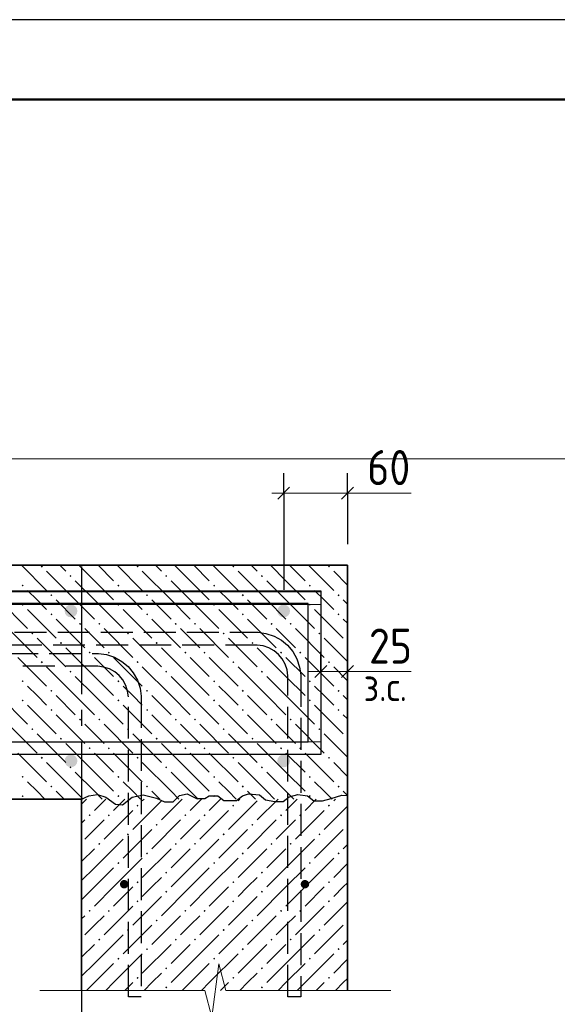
# Model space of a CAD drawing. Header units: millimetres. Extents: x 0 to 42000, y 0 to 29700.
# Tile 14 of 33: x 16472 to 19842, y 23525 to 29700. Entities that reach past the tile are written whole.
import ezdxf

# ---------------------------------------------------------------- set-up
doc = ezdxf.new("R2010")
doc.units = ezdxf.units.MM
doc.linetypes.add('______2', pattern=[270, 200, -70])
doc.linetypes.add('______5', pattern=[1100, 800, -100, 100, -100])
for name, color, linetype, lineweight in [('Standard', 7, 'Continuous', 25), ('ЖБ Перекрытие верхний уровень', 7, 'Continuous', 18), ('Обрамление П-обр. равн.неравн.', 7, 'Continuous', 25), ('Размерная линия_ общее', 7, 'Continuous', 13), ('Стена фоновая арматура Х1', 52, 'Continuous', 25), ('Фоновоя арматура Х1', 7, 'Continuous', 25)]:
    doc.layers.add(name, color=color, linetype=linetype, lineweight=lineweight)
doc.layers.add('ЖБ Стена верхний уровень', color=7, linetype='______2', lineweight=13, true_color=0x656565)
doc.layers.add('Оси', color=7, linetype='______5', lineweight=13, true_color=0x656565)
doc.styles.add('ISOCPEUR', font='txt')

msp = doc.modelspace()

# ---------------------------------------------------------------- hatches: boundary and pattern name
at = {"linetype": 'Continuous', "lineweight": -3, "transparency": 33554687}
for points in [[(17153.5, 24278.2), (17151.5, 24288.4), (17145.7, 24297.1), (17137.1, 24302.9), (17126.8, 24304.9), (17116.6, 24302.9), (17108, 24297.1), (17102.2, 24288.4), (17100.2, 24278.2), (17102.2, 24268), (17108, 24259.4), (17116.6, 24253.6), (17126.8, 24251.5), (17137.1, 24253.6), (17145.7, 24259.4), (17151.5, 24268)], [(18286.8, 24278.2), (18284.8, 24288.4), (18279, 24297.1), (18270.4, 24302.9), (18260.2, 24304.9), (18250, 24302.9), (18241.3, 24297.1), (18235.5, 24288.4), (18233.5, 24278.2), (18235.5, 24268), (18241.3, 24259.4), (18250, 24253.6), (18260.2, 24251.5), (18270.4, 24253.6), (18279, 24259.4), (18284.8, 24268)]]:
    msp.add_hatch(color=7, dxfattribs=at).paths.add_polyline_path(points)
at = {"layer": 'ЖБ Перекрытие верхний уровень', "linetype": 'Continuous', "lineweight": 18, "transparency": 33554687}
for points in [[(16604.2, 26270.8), (16610.7, 26277.3), (16617.2, 26270.8), (16610.7, 26264.3)], [(17204.2, 26270.8), (17210.7, 26277.3), (17217.2, 26270.8), (17210.7, 26264.3)], [(17804.2, 26270.8), (17810.7, 26277.3), (17817.2, 26270.8), (17810.7, 26264.3)], [(18404.2, 26270.8), (18410.7, 26277.3), (18417.2, 26270.8), (18410.7, 26264.3)], [(16784.2, 26210.8), (16790.6, 26217.3), (16797.1, 26210.8), (16790.6, 26204.3)], [(17384.2, 26210.8), (17390.6, 26217.3), (17397.1, 26210.8), (17390.6, 26204.3)], [(17984.2, 26210.8), (17990.6, 26217.3), (17997.1, 26210.8), (17990.6, 26204.3)], [(16484.2, 26150.8), (16490.6, 26157.3), (16497.1, 26150.8), (16490.6, 26144.3)], [(17084.2, 26150.8), (17090.6, 26157.3), (17097.1, 26150.8), (17090.6, 26144.3)], [(17684.2, 26150.8), (17690.6, 26157.3), (17697.1, 26150.8), (17690.6, 26144.3)], [(18284.2, 26150.8), (18290.6, 26157.3), (18297.1, 26150.8), (18290.6, 26144.3)], [(16664.2, 26090.8), (16670.7, 26097.3), (16677.1, 26090.8), (16670.7, 26084.3)], [(17264.2, 26090.8), (17270.7, 26097.3), (17277.1, 26090.8), (17270.7, 26084.3)], [(17864.2, 26090.8), (17870.7, 26097.3), (17877.1, 26090.8), (17870.7, 26084.3)], [(18464.2, 26090.8), (18470.7, 26097.3), (18477.1, 26090.8), (18470.7, 26084.3)], [(16484.2, 26030.8), (16490.6, 26037.3), (16497.1, 26030.8), (16490.6, 26024.3)], [(17084.2, 26030.8), (17090.6, 26037.3), (17097.1, 26030.8), (17090.6, 26024.3)], [(17684.2, 26030.8), (17690.6, 26037.3), (17697.1, 26030.8), (17690.6, 26024.3)], [(18284.2, 26030.8), (18290.6, 26037.3), (18297.1, 26030.8), (18290.6, 26024.3)], [(16664.2, 25970.8), (16670.7, 25977.3), (16677.1, 25970.8), (16670.7, 25964.3)], [(17264.2, 25970.8), (17270.7, 25977.3), (17277.1, 25970.8), (17270.7, 25964.3)], [(17864.2, 25970.8), (17870.7, 25977.3), (17877.1, 25970.8), (17870.7, 25964.3)], [(18464.2, 25970.8), (18470.7, 25977.3), (18477.1, 25970.8), (18470.7, 25964.3)], [(16844.2, 25910.8), (16850.7, 25917.3), (16857.2, 25910.8), (16850.7, 25904.3)], [(16964.2, 25910.8), (16970.7, 25917.3), (16977.1, 25910.8), (16970.7, 25904.3)], [(17444.2, 25910.8), (17450.7, 25917.3), (17457.2, 25910.8), (17450.7, 25904.3)], [(17564.2, 25910.8), (17570.7, 25917.3), (17577.1, 25910.8), (17570.7, 25904.3)], [(18044.2, 25910.8), (18050.7, 25917.3), (18057.2, 25910.8), (18050.7, 25904.3)], [(18164.2, 25910.8), (18170.7, 25917.3), (18177.1, 25910.8), (18170.7, 25904.3)], [(16544.2, 25850.8), (16550.7, 25857.3), (16557.2, 25850.8), (16550.7, 25844.3)], [(17144.2, 25850.8), (17150.7, 25857.3), (17157.2, 25850.8), (17150.7, 25844.3)], [(17744.2, 25850.8), (17750.7, 25857.3), (17757.2, 25850.8), (17750.7, 25844.3)], [(18344.2, 25850.8), (18350.7, 25857.3), (18357.2, 25850.8), (18350.7, 25844.3)], [(16724.2, 25790.8), (16730.7, 25797.3), (16737.2, 25790.8), (16730.7, 25784.3)], [(17324.2, 25790.8), (17330.7, 25797.3), (17337.2, 25790.8), (17330.7, 25784.3)], [(17924.2, 25790.8), (17930.7, 25797.3), (17937.2, 25790.8), (17930.7, 25784.3)], [(18524.2, 25790.8), (18526.8, 25793.5), (18526.8, 25788.1)], [(16904.2, 25730.8), (16910.7, 25737.3), (16917.2, 25730.8), (16910.7, 25724.3)], [(17024.2, 25730.8), (17030.7, 25737.3), (17037.2, 25730.8), (17030.7, 25724.3)], [(17504.2, 25730.8), (17510.7, 25737.3), (17517.2, 25730.8), (17510.7, 25724.3)], [(17624.2, 25730.8), (17630.7, 25737.3), (17637.2, 25730.8), (17630.7, 25724.3)], [(18104.2, 25730.8), (18110.7, 25737.3), (18117.2, 25730.8), (18110.7, 25724.3)], [(18224.2, 25730.8), (18230.7, 25737.3), (18237.2, 25730.8), (18230.7, 25724.3)], [(16604.2, 25670.8), (16610.7, 25677.3), (16617.2, 25670.8), (16610.7, 25664.3)], [(17204.2, 25670.8), (17210.7, 25677.3), (17217.2, 25670.8), (17210.7, 25664.3)], [(17804.2, 25670.8), (17810.7, 25677.3), (17817.2, 25670.8), (17810.7, 25664.3)], [(18404.2, 25670.8), (18410.7, 25677.3), (18417.2, 25670.8), (18410.7, 25664.3)], [(16784.2, 25610.8), (16790.6, 25617.3), (16797.1, 25610.8), (16790.6, 25604.3)], [(17384.2, 25610.8), (17390.6, 25617.3), (17397.1, 25610.8), (17390.6, 25604.3)], [(17984.2, 25610.8), (17990.6, 25617.3), (17997.1, 25610.8), (17990.6, 25604.3)], [(16484.2, 25550.8), (16490.6, 25557.3), (16497.1, 25550.8), (16490.6, 25544.3)], [(17084.2, 25550.8), (17090.6, 25557.3), (17097.1, 25550.8), (17090.6, 25544.3)], [(17684.2, 25550.8), (17690.6, 25557.3), (17697.1, 25550.8), (17690.6, 25544.3)], [(18284.2, 25550.8), (18290.6, 25557.3), (18297.1, 25550.8), (18290.6, 25544.3)], [(16664.2, 25490.8), (16670.7, 25497.3), (16677.1, 25490.8), (16670.7, 25484.3)], [(17264.2, 25490.8), (17270.7, 25497.3), (17277.1, 25490.8), (17270.7, 25484.3)], [(17864.2, 25490.8), (17870.7, 25497.3), (17877.1, 25490.8), (17870.7, 25484.3)], [(18464.2, 25490.8), (18470.7, 25497.3), (18477.1, 25490.8), (18470.7, 25484.3)], [(16484.2, 25430.8), (16490.6, 25437.3), (16497.1, 25430.8), (16490.6, 25424.3)], [(17084.2, 25430.8), (17090.6, 25437.3), (17097.1, 25430.8), (17090.6, 25424.3)], [(17684.2, 25430.8), (17690.6, 25437.3), (17697.1, 25430.8), (17690.6, 25424.3)], [(18284.2, 25430.8), (18290.6, 25437.3), (18297.1, 25430.8), (18290.6, 25424.3)], [(16664.2, 25370.8), (16670.7, 25377.3), (16677.1, 25370.8), (16670.7, 25364.3)], [(17264.2, 25370.8), (17270.7, 25377.3), (17277.1, 25370.8), (17270.7, 25364.3)], [(17864.2, 25370.8), (17870.7, 25377.3), (17877.1, 25370.8), (17870.7, 25364.3)], [(18464.2, 25370.8), (18470.7, 25377.3), (18477.1, 25370.8), (18470.7, 25364.3)], [(16544.2, 25250.8), (16550.7, 25257.3), (16557.2, 25250.8), (16550.7, 25244.3)], [(16844.2, 25310.8), (16850.7, 25317.3), (16857.2, 25310.8), (16850.7, 25304.3)], [(16964.2, 25310.8), (16970.7, 25317.3), (16977.1, 25310.8), (16970.7, 25304.3)], [(17144.2, 25250.8), (17150.7, 25257.3), (17157.2, 25250.8), (17150.7, 25244.3)], [(17444.2, 25310.8), (17450.7, 25317.3), (17457.2, 25310.8), (17450.7, 25304.3)], [(17564.2, 25310.8), (17570.7, 25317.3), (17577.1, 25310.8), (17570.7, 25304.3)], [(17744.2, 25250.8), (17750.7, 25257.3), (17757.2, 25250.8), (17750.7, 25244.3)], [(18044.2, 25310.8), (18050.7, 25317.3), (18057.2, 25310.8), (18050.7, 25304.3)], [(18164.2, 25310.8), (18170.7, 25317.3), (18177.1, 25310.8), (18170.7, 25304.3)], [(18344.2, 25250.8), (18350.7, 25257.3), (18357.2, 25250.8), (18350.7, 25244.3)], [(16724.2, 25190.8), (16730.7, 25197.3), (16737.2, 25190.8), (16730.7, 25184.3)], [(17324.2, 25190.8), (17330.7, 25197.3), (17337.2, 25190.8), (17330.7, 25184.3)], [(17924.2, 25190.8), (17930.7, 25197.3), (17937.2, 25190.8), (17930.7, 25184.3)], [(16904.2, 25130.8), (16910.7, 25137.3), (16917.2, 25130.8), (16910.7, 25124.3)], [(17024.2, 25130.8), (17030.7, 25137.3), (17037.2, 25130.8), (17030.7, 25124.3)], [(17504.2, 25130.8), (17510.7, 25137.3), (17517.2, 25130.8), (17510.7, 25124.3)], [(17624.2, 25130.8), (17630.7, 25137.3), (17637.2, 25130.8), (17630.7, 25124.3)], [(18104.2, 25130.8), (18110.7, 25137.3), (18117.2, 25130.8), (18110.7, 25124.3)], [(18224.2, 25130.8), (18230.7, 25137.3), (18237.2, 25130.8), (18230.7, 25124.3)], [(18524.2, 25190.8), (18526.8, 25193.5), (18526.8, 25188.1)], [(16604.2, 25070.8), (16610.7, 25077.3), (16617.2, 25070.8), (16610.7, 25064.3)], [(17204.2, 25070.8), (17210.7, 25077.3), (17217.2, 25070.8), (17210.7, 25064.3)], [(17804.2, 25070.8), (17810.7, 25077.3), (17817.2, 25070.8), (17810.7, 25064.3)], [(18404.2, 25070.8), (18410.7, 25077.3), (18417.2, 25070.8), (18410.7, 25064.3)], [(16784.2, 25010.8), (16790.6, 25017.3), (16797.1, 25010.8), (16790.6, 25004.3)], [(17384.2, 25010.8), (17390.6, 25017.3), (17397.1, 25010.8), (17390.6, 25004.3)], [(17984.2, 25010.8), (17990.6, 25017.3), (17997.1, 25010.8), (17990.6, 25004.3)], [(16484.2, 24950.8), (16490.6, 24957.3), (16497.1, 24950.8), (16490.6, 24944.3)], [(17084.2, 24950.8), (17090.6, 24957.3), (17097.1, 24950.8), (17090.6, 24944.3)], [(17684.2, 24950.8), (17690.6, 24957.3), (17697.1, 24950.8), (17690.6, 24944.3)], [(18284.2, 24950.8), (18290.6, 24957.3), (18297.1, 24950.8), (18290.6, 24944.3)], [(16664.2, 24890.8), (16670.7, 24897.3), (16677.1, 24890.8), (16670.7, 24884.3)], [(17264.2, 24890.8), (17270.7, 24897.3), (17277.1, 24890.8), (17270.7, 24884.3)], [(17864.2, 24890.8), (17870.7, 24897.3), (17877.1, 24890.8), (17870.7, 24884.3)], [(18464.2, 24890.8), (18470.7, 24897.3), (18477.1, 24890.8), (18470.7, 24884.3)], [(16484.2, 24830.8), (16490.6, 24837.3), (16497.1, 24830.8), (16490.6, 24824.3)], [(17084.2, 24830.8), (17090.6, 24837.3), (17097.1, 24830.8), (17090.6, 24824.3)], [(17684.2, 24830.8), (17690.6, 24837.3), (17697.1, 24830.8), (17690.6, 24824.3)], [(18284.2, 24830.8), (18290.6, 24837.3), (18297.1, 24830.8), (18290.6, 24824.3)]]:
    msp.add_hatch(color=7, dxfattribs=at).paths.add_polyline_path(points, flags=16)
at = {"layer": 'ЖБ Стена верхний уровень', "linetype": 'Continuous', "lineweight": 18, "transparency": 33554687}
for points in [[(17204.2, 24770.8), (17210.7, 24777.3), (17217.2, 24770.8), (17210.7, 24764.3)], [(17804.2, 24770.8), (17810.7, 24777.3), (17817.2, 24770.8), (17810.7, 24764.3)], [(18404.2, 24770.8), (18410.7, 24777.3), (18417.2, 24770.8), (18410.7, 24764.3)], [(16904.2, 24710.8), (16910.7, 24717.3), (16917.2, 24710.8), (16910.7, 24704.3)], [(17024.2, 24710.8), (17030.7, 24717.3), (17037.2, 24710.8), (17030.7, 24704.3)], [(17504.2, 24710.8), (17510.7, 24717.3), (17517.2, 24710.8), (17510.7, 24704.3)], [(17624.2, 24710.8), (17630.7, 24717.3), (17637.2, 24710.8), (17630.7, 24704.3)], [(18104.2, 24710.8), (18110.7, 24717.3), (18117.2, 24710.8), (18110.7, 24704.3)], [(18224.2, 24710.8), (18230.7, 24717.3), (18237.2, 24710.8), (18230.7, 24704.3)], [(17324.2, 24650.8), (17330.7, 24657.3), (17337.2, 24650.8), (17330.7, 24644.3)], [(17924.2, 24650.8), (17930.7, 24657.3), (17937.2, 24650.8), (17930.7, 24644.3)], [(18524.2, 24650.8), (18526.8, 24653.5), (18526.8, 24648.1)], [(17144.2, 24590.8), (17150.7, 24597.3), (17157.2, 24590.8), (17150.7, 24584.3)], [(17744.2, 24590.8), (17750.7, 24597.3), (17757.2, 24590.8), (17750.7, 24584.3)], [(18344.2, 24590.8), (18350.7, 24597.3), (18357.2, 24590.8), (18350.7, 24584.3)], [(16964.2, 24530.8), (16970.7, 24537.3), (16977.1, 24530.8), (16970.7, 24524.3)], [(17444.2, 24530.8), (17450.7, 24537.3), (17457.2, 24530.8), (17450.7, 24524.3)], [(17564.2, 24530.8), (17570.7, 24537.3), (17577.1, 24530.8), (17570.7, 24524.3)], [(18044.2, 24530.8), (18050.7, 24537.3), (18057.2, 24530.8), (18050.7, 24524.3)], [(18164.2, 24530.8), (18170.7, 24537.3), (18177.1, 24530.8), (18170.7, 24524.3)], [(17264.2, 24470.8), (17270.7, 24477.3), (17277.1, 24470.8), (17270.7, 24464.3)], [(17864.2, 24470.8), (17870.7, 24477.3), (17877.1, 24470.8), (17870.7, 24464.3)], [(18464.2, 24470.8), (18470.7, 24477.3), (18477.1, 24470.8), (18470.7, 24464.3)], [(17084.2, 24410.8), (17090.6, 24417.3), (17097.1, 24410.8), (17090.6, 24404.3)], [(17684.1, 24410.8), (17690.6, 24417.3), (17697.1, 24410.8), (17690.6, 24404.3)], [(18284.1, 24410.8), (18290.6, 24417.3), (18297.1, 24410.8), (18290.6, 24404.3)], [(17384.2, 24350.8), (17390.6, 24357.3), (17397.1, 24350.8), (17390.6, 24344.3)], [(17984.1, 24350.8), (17990.6, 24357.3), (17997.1, 24350.8), (17990.6, 24344.3)], [(17204.2, 24290.8), (17210.7, 24297.3), (17217.2, 24290.8), (17210.7, 24284.3)], [(17804.2, 24290.8), (17810.7, 24297.3), (17817.2, 24290.8), (17810.7, 24284.3)], [(18404.2, 24290.8), (18410.7, 24297.3), (18417.2, 24290.8), (18410.7, 24284.3)], [(17384.2, 24230.8), (17390.6, 24237.3), (17397.1, 24230.8), (17390.6, 24224.3)], [(17984.1, 24230.8), (17990.6, 24237.3), (17997.1, 24230.8), (17990.6, 24224.3)], [(17204.2, 24170.8), (17210.7, 24177.3), (17217.2, 24170.8), (17210.7, 24164.3)], [(17804.2, 24170.8), (17810.7, 24177.3), (17817.2, 24170.8), (17810.7, 24164.3)], [(18404.2, 24170.8), (18410.7, 24177.3), (18417.2, 24170.8), (18410.7, 24164.3)], [(16904.2, 24110.8), (16910.7, 24117.3), (16917.2, 24110.8), (16910.7, 24104.3)], [(17024.2, 24110.8), (17030.7, 24117.3), (17037.2, 24110.8), (17030.7, 24104.3)], [(17504.2, 24110.8), (17510.7, 24117.3), (17517.2, 24110.8), (17510.7, 24104.3)], [(17624.2, 24110.8), (17630.7, 24117.3), (17637.2, 24110.8), (17630.7, 24104.3)], [(18104.2, 24110.8), (18110.7, 24117.3), (18117.2, 24110.8), (18110.7, 24104.3)], [(18224.2, 24110.8), (18230.7, 24117.3), (18237.2, 24110.8), (18230.7, 24104.3)], [(17324.2, 24050.8), (17330.7, 24057.3), (17337.2, 24050.8), (17330.7, 24044.3)], [(17924.2, 24050.8), (17930.7, 24057.3), (17937.2, 24050.8), (17930.7, 24044.3)], [(18524.2, 24050.8), (18526.8, 24053.5), (18526.8, 24048.1)], [(17144.2, 23990.8), (17150.7, 23997.3), (17157.2, 23990.8), (17150.7, 23984.3)], [(17744.2, 23990.8), (17750.7, 23997.3), (17757.2, 23990.8), (17750.7, 23984.3)], [(18344.2, 23990.8), (18350.7, 23997.3), (18357.2, 23990.8), (18350.7, 23984.3)], [(16964.2, 23930.8), (16970.7, 23937.3), (16977.1, 23930.8), (16970.7, 23924.3)], [(17444.2, 23930.8), (17450.7, 23937.3), (17457.2, 23930.8), (17450.7, 23924.3)], [(17564.2, 23930.8), (17570.7, 23937.3), (17577.1, 23930.8), (17570.7, 23924.3)], [(18044.2, 23930.8), (18050.7, 23937.3), (18057.2, 23930.8), (18050.7, 23924.3)], [(18164.2, 23930.8), (18170.7, 23937.3), (18177.1, 23930.8), (18170.7, 23924.3)], [(17264.2, 23870.8), (17270.7, 23877.3), (17277.1, 23870.8), (17270.7, 23864.3)], [(17864.2, 23870.8), (17870.7, 23877.3), (17877.1, 23870.8), (17870.7, 23864.3)], [(18464.2, 23870.8), (18470.7, 23877.3), (18477.1, 23870.8), (18470.7, 23864.3)], [(17084.2, 23810.8), (17090.6, 23817.3), (17097.1, 23810.8), (17090.6, 23804.3)], [(17684.1, 23810.8), (17690.6, 23817.3), (17697.1, 23810.8), (17690.6, 23804.3)], [(18284.1, 23810.8), (18290.6, 23817.3), (18297.1, 23810.8), (18290.6, 23804.3)], [(17384.2, 23750.8), (17390.6, 23757.3), (17397.1, 23750.8), (17390.6, 23744.3)], [(17984.1, 23750.8), (17990.6, 23757.3), (17997.1, 23750.8), (17990.6, 23744.3)], [(17204.2, 23690.8), (17210.7, 23697.3), (17217.2, 23690.8), (17210.7, 23684.3)], [(17804.2, 23690.8), (17810.7, 23697.3), (17817.2, 23690.8), (17810.7, 23684.3)], [(18404.2, 23690.8), (18410.7, 23697.3), (18417.2, 23690.8), (18410.7, 23684.3)], [(17384.2, 23630.8), (17390.6, 23637.3), (17397.1, 23630.8), (17390.6, 23624.3)], [(17984.1, 23630.8), (17990.6, 23637.3), (17997.1, 23630.8), (17990.6, 23624.3)]]:
    msp.add_hatch(color=7, dxfattribs=at).paths.add_polyline_path(points, flags=16)
at = {"layer": 'Фоновоя арматура Х1', "linetype": 'Continuous', "lineweight": 18, "transparency": 33554687}
for points in [[(16833.5, 25991.5), (16830.5, 26006.8), (16821.8, 26019.8), (16808.8, 26028.5), (16793.5, 26031.5), (16778.2, 26028.5), (16765.2, 26019.8), (16756.6, 26006.8), (16753.5, 25991.5), (16756.6, 25976.2), (16765.2, 25963.3), (16778.2, 25954.6), (16793.5, 25951.5), (16808.8, 25954.6), (16821.8, 25963.3), (16830.5, 25976.2)], [(18166.8, 25991.5), (18163.8, 26006.8), (18155.1, 26019.8), (18142.2, 26028.5), (18126.8, 26031.5), (18111.5, 26028.5), (18098.6, 26019.8), (18089.9, 26006.8), (18086.8, 25991.5), (18089.9, 25976.2), (18098.6, 25963.3), (18111.5, 25954.6), (18126.8, 25951.5), (18142.2, 25954.6), (18155.1, 25963.3), (18163.8, 25976.2)], [(16833.5, 25051.5), (16830.5, 25066.9), (16821.8, 25079.8), (16808.8, 25088.5), (16793.5, 25091.5), (16778.2, 25088.5), (16765.2, 25079.8), (16756.6, 25066.9), (16753.5, 25051.5), (16756.6, 25036.2), (16765.2, 25023.3), (16778.2, 25014.6), (16793.5, 25011.5), (16808.8, 25014.6), (16821.8, 25023.3), (16830.5, 25036.2)], [(18166.8, 25051.5), (18163.8, 25066.9), (18155.1, 25079.8), (18142.2, 25088.5), (18126.8, 25091.5), (18111.5, 25088.5), (18098.6, 25079.8), (18089.9, 25066.9), (18086.8, 25051.5), (18089.9, 25036.2), (18098.6, 25023.3), (18111.5, 25014.6), (18126.8, 25011.5), (18142.2, 25014.6), (18155.1, 25023.3), (18163.8, 25036.2)]]:
    msp.add_hatch(color=7, dxfattribs=at).paths.add_polyline_path(points)

# ---------------------------------------------------------------- linework, layer by layer
at = {"layer": 'Standard', "color": 251, "linetype": 'Continuous', "lineweight": 13, "true_color": 0x656565, "transparency": 33554687}
msp.add_line((18926.8, 26731), (18526.8, 26731), dxfattribs=at)
at = {"layer": 'Standard', "color": 7, "linetype": 'Continuous', "lineweight": 13, "transparency": 33554687}
for p, q in [((18526.8, 25611.5), (18926.8, 25611.5)), ((17676.3, 23444.9), (17720.3, 23778.2)), ((17720.3, 23778.2), (17764.3, 23611.5)), ((16598.3, 23611.5), (17632.3, 23611.5)), ((17632.3, 23611.5), (17676.3, 23444.9)), ((17764.3, 23611.5), (18798.3, 23611.5)), ((18798.3, 23611.5), (18798.3, 23611.5))]:
    msp.add_line(p, q, dxfattribs=at)
at = {"layer": 'Standard', "color": 7, "linetype": 'Continuous', "lineweight": 25, "transparency": 33554687}
msp.add_lwpolyline([(0, 0), (42000, 0), (42000, 29700), (0, 29700), (0, 0)], close=True, dxfattribs=at)
at = {"layer": 'Standard', "color": 7, "linetype": 'Continuous', "lineweight": 50, "transparency": 33554687}
msp.add_lwpolyline([(2000, 29200), (41500, 29200), (41500, 500), (2000, 500), (2000, 29200)], close=True, dxfattribs=at)
at = {"layer": 'Standard', "color": 7, "linetype": 'Continuous', "lineweight": 13, "transparency": 33554687}
msp.add_lwpolyline([(41500, 29200), (2000, 29200), (2000, 5000), (41500, 5000), (41500, 29200)], dxfattribs=at)
at = {"layer": 'Standard', "color": 254, "linetype": 'Continuous', "lineweight": 13, "true_color": 0xc4c4ff, "transparency": 33554687}
msp.add_lwpolyline([(4877.9, 22944.9), (20411.3, 22944.9), (20411.3, 26944.9), (4877.9, 26944.9), (4877.9, 22944.9)], dxfattribs=at)
at = {"layer": 'Standard', "color": 7, "linetype": 'Continuous', "lineweight": 25, "transparency": 33554687}
msp.add_lwpolyline([(16860.2, 24811.5), (16905.5, 24832.7), (16958.8, 24840.6), (17012.2, 24824.3), (17073.5, 24781), (17116.2, 24776.3), (17177.5, 24823.1), (17246.8, 24838.6), (17329.5, 24817.7), (17380.2, 24794.5), (17433.5, 24794.5), (17473.5, 24833.5), (17521.5, 24845), (17580.2, 24814.7), (17633.5, 24814.7), (17660.2, 24832.9), (17713.5, 24832.9), (17750.8, 24802.8), (17830.8, 24802.8), (17868.2, 24832.9), (17905.5, 24844.4), (17974.8, 24838.4), (18012.2, 24808.1), (18070.8, 24797), (18124.2, 24797), (18161.5, 24827.1), (18214.8, 24840.1), (18276.2, 24831.8), (18316.2, 24801.5), (18369.5, 24801.5), (18425.5, 24816), (18492.2, 24836.3), (18526.8, 24835.2)], dxfattribs=at)
at = {"layer": 'ЖБ Перекрытие верхний уровень', "color": 7, "linetype": 'Continuous', "lineweight": 35, "transparency": 33554687}
for p, q in [((18526.8, 26278.2), (5544.6, 26278.2)), ((18526.8, 24811.5), (18526.8, 26278.2)), ((5544.6, 24811.5), (16860.2, 24811.5))]:
    msp.add_line(p, q, dxfattribs=at)
at = {"layer": 'ЖБ Перекрытие верхний уровень', "color": 9, "linetype": 'Continuous', "lineweight": 18, "true_color": 0xc7c7c7, "transparency": 33554687}
for p, q in [((16483.3, 26278.2), (16640.7, 26120.8)), ((16723.3, 26278.2), (16760.7, 26240.8)), ((16940.7, 26180.8), (16843.3, 26278.2)), ((16963.3, 26278.2), (17060.7, 26180.8)), ((17083.3, 26278.2), (17240.7, 26120.8)), ((17323.3, 26278.2), (17360.7, 26240.8)), ((17540.7, 26180.8), (17443.3, 26278.2)), ((17563.3, 26278.2), (17660.7, 26180.8)), ((17683.3, 26278.2), (17840.7, 26120.8)), ((17923.3, 26278.2), (17960.7, 26240.8)), ((18140.7, 26180.8), (18043.3, 26278.2)), ((18163.3, 26278.2), (18260.7, 26180.8)), ((18283.3, 26278.2), (18440.7, 26120.8)), ((18523.3, 26278.2), (18526.8, 26274.6)), ((16820.7, 26060.8), (16640.7, 26240.8)), ((17420.7, 26060.8), (17240.7, 26240.8)), ((18020.7, 26060.8), (17840.7, 26240.8)), ((18526.8, 26154.6), (18440.7, 26240.8)), ((16580.6, 26060.8), (16520.7, 26120.8)), ((16820.7, 26180.8), (16940.7, 26060.8)), ((16940.7, 26180.8), (17060.7, 26060.8)), ((17180.6, 26060.8), (17120.7, 26120.8)), ((17420.7, 26180.8), (17540.7, 26060.8)), ((17540.7, 26180.8), (17660.7, 26060.8)), ((17780.6, 26060.8), (17720.7, 26120.8)), ((18020.7, 26180.8), (18140.7, 26060.8)), ((18140.7, 26180.8), (18260.7, 26060.8)), ((18380.6, 26060.8), (18320.7, 26120.8)), ((16340.7, 26060.8), (16520.7, 25880.8)), ((16640.7, 26000.8), (16580.6, 26060.8)), ((16700.6, 26060.8), (16820.7, 25940.8)), ((16820.7, 26060.8), (16940.7, 25940.8)), ((16940.7, 26060.8), (17120.7, 25880.8)), ((17240.7, 26000.8), (17180.6, 26060.8)), ((17300.6, 26060.8), (17420.7, 25940.8)), ((17420.7, 26060.8), (17540.7, 25940.8)), ((17540.7, 26060.8), (17720.7, 25880.8)), ((17840.7, 26000.8), (17780.6, 26060.8)), ((17900.6, 26060.8), (18020.7, 25940.8)), ((18020.7, 26060.8), (18140.7, 25940.8)), ((18140.7, 26060.8), (18320.7, 25880.8)), ((18440.7, 26000.8), (18380.6, 26060.8)), ((18500.6, 26060.8), (18526.8, 26034.6)), ((16520.7, 26000.8), (16700.6, 25820.8)), ((17120.7, 26000.8), (17300.6, 25820.8)), ((17720.7, 26000.8), (17900.6, 25820.8)), ((18320.7, 26000.8), (18500.6, 25820.8)), ((16700.6, 25940.8), (16880.6, 25760.8)), ((17300.6, 25940.8), (17480.6, 25760.8)), ((17900.6, 25940.8), (18080.6, 25760.8)), ((18500.6, 25940.8), (18526.8, 25914.6)), ((16400.6, 25880.8), (16580.6, 25700.8)), ((16940.7, 25820.8), (16880.6, 25880.8)), ((17000.6, 25880.8), (17180.6, 25700.8)), ((17540.7, 25820.8), (17480.6, 25880.8)), ((17600.6, 25880.8), (17780.6, 25700.8)), ((18140.7, 25820.8), (18080.6, 25880.8)), ((18200.6, 25880.8), (18380.6, 25700.8)), ((16580.6, 25820.8), (16760.7, 25640.8)), ((17000.6, 25760.8), (16940.7, 25820.8)), ((17180.6, 25820.8), (17360.7, 25640.8)), ((17600.6, 25760.8), (17540.7, 25820.8)), ((17780.6, 25820.8), (17960.7, 25640.8)), ((18200.6, 25760.8), (18140.7, 25820.8)), ((18380.6, 25820.8), (18526.8, 25674.6)), ((16940.7, 25580.8), (16760.7, 25760.8)), ((17540.7, 25580.8), (17360.7, 25760.8)), ((18140.7, 25580.8), (17960.7, 25760.8)), ((16460.7, 25700.8), (16640.7, 25520.8)), ((16940.7, 25700.8), (17060.7, 25580.8)), ((17060.7, 25700.8), (17240.7, 25520.8)), ((17540.7, 25700.8), (17660.7, 25580.8)), ((17660.7, 25700.8), (17840.7, 25520.8)), ((18140.7, 25700.8), (18260.7, 25580.8)), ((18260.7, 25700.8), (18440.7, 25520.8)), ((16820.7, 25460.8), (16640.7, 25640.8)), ((17420.7, 25460.8), (17240.7, 25640.8)), ((18020.7, 25460.8), (17840.7, 25640.8)), ((18526.8, 25554.6), (18440.7, 25640.8)), ((16820.7, 25580.8), (16940.7, 25460.8)), ((16940.7, 25580.8), (17060.7, 25460.8)), ((17420.7, 25580.8), (17540.7, 25460.8)), ((17540.7, 25580.8), (17660.7, 25460.8)), ((18020.7, 25580.8), (18140.7, 25460.8)), ((18140.7, 25580.8), (18260.7, 25460.8)), ((16580.6, 25460.8), (16520.7, 25520.8)), ((17180.6, 25460.8), (17120.7, 25520.8)), ((17780.6, 25460.8), (17720.7, 25520.8)), ((18380.6, 25460.8), (18320.7, 25520.8)), ((16340.7, 25460.8), (16520.7, 25280.8)), ((16640.7, 25400.8), (16580.6, 25460.8)), ((16700.6, 25460.8), (16820.7, 25340.8)), ((16820.7, 25460.8), (16940.7, 25340.8)), ((16940.7, 25460.8), (17120.7, 25280.8)), ((17240.7, 25400.8), (17180.6, 25460.8)), ((17300.6, 25460.8), (17420.7, 25340.8)), ((17420.7, 25460.8), (17540.7, 25340.8)), ((17540.7, 25460.8), (17720.7, 25280.8)), ((17840.7, 25400.8), (17780.6, 25460.8)), ((17900.6, 25460.8), (18020.7, 25340.8)), ((18020.7, 25460.8), (18140.7, 25340.8)), ((18140.7, 25460.8), (18320.7, 25280.8)), ((18440.7, 25400.8), (18380.6, 25460.8)), ((18500.6, 25460.8), (18526.8, 25434.6)), ((16520.7, 25400.8), (16700.6, 25220.8)), ((17120.7, 25400.8), (17300.6, 25220.8)), ((17720.7, 25400.8), (17900.6, 25220.8)), ((18320.7, 25400.8), (18500.6, 25220.8)), ((16700.6, 25340.8), (16880.6, 25160.8)), ((17300.6, 25340.8), (17480.6, 25160.8)), ((17900.6, 25340.8), (18080.6, 25160.8)), ((18500.6, 25340.8), (18526.8, 25314.6)), ((16400.6, 25280.8), (16580.6, 25100.8)), ((16940.7, 25220.8), (16880.6, 25280.8)), ((17000.6, 25280.8), (17180.6, 25100.8)), ((17540.7, 25220.8), (17480.6, 25280.8)), ((17600.6, 25280.8), (17780.6, 25100.8)), ((18140.7, 25220.8), (18080.6, 25280.8)), ((18200.6, 25280.8), (18380.6, 25100.8)), ((16580.6, 25220.8), (16760.7, 25040.8)), ((17000.6, 25160.8), (16940.7, 25220.8)), ((17180.6, 25220.8), (17360.7, 25040.8)), ((17600.6, 25160.8), (17540.7, 25220.8)), ((17780.6, 25220.8), (17960.7, 25040.8)), ((18200.6, 25160.8), (18140.7, 25220.8)), ((18380.6, 25220.8), (18526.8, 25074.6)), ((16940.7, 24980.8), (16760.7, 25160.8)), ((17540.7, 24980.8), (17360.7, 25160.8)), ((18140.7, 24980.8), (17960.7, 25160.8)), ((16460.7, 25100.8), (16640.7, 24920.8)), ((16940.7, 25100.8), (17060.7, 24980.8)), ((17060.7, 25100.8), (17240.7, 24920.8)), ((17540.7, 25100.8), (17660.7, 24980.8)), ((17660.7, 25100.8), (17840.7, 24920.8)), ((18140.7, 25100.8), (18260.7, 24980.8)), ((18260.7, 25100.8), (18440.7, 24920.8)), ((16820.7, 24860.8), (16640.7, 25040.8)), ((17420.7, 24860.8), (17240.7, 25040.8)), ((18020.7, 24860.8), (17840.7, 25040.8)), ((18526.8, 24954.6), (18440.7, 25040.8)), ((16820.7, 24980.8), (16940.7, 24860.8)), ((16940.7, 24980.8), (17060.7, 24860.8)), ((17420.7, 24980.8), (17540.7, 24860.8)), ((17540.7, 24980.8), (17660.7, 24860.8)), ((18020.7, 24980.8), (18140.7, 24860.8)), ((18140.7, 24980.8), (18260.7, 24860.8)), ((16580.6, 24860.8), (16520.7, 24920.8)), ((17180.6, 24860.8), (17120.7, 24920.8)), ((17780.6, 24860.8), (17720.7, 24920.8)), ((18380.6, 24860.8), (18320.7, 24920.8)), ((16629.9, 24811.5), (16580.6, 24860.8)), ((16700.6, 24860.8), (16749.9, 24811.5)), ((16820.7, 24860.8), (16869.9, 24811.5)), ((16940.7, 24860.8), (16989.9, 24811.5)), ((17229.9, 24811.5), (17180.6, 24860.8)), ((17300.6, 24860.8), (17349.9, 24811.5)), ((17420.7, 24860.8), (17469.9, 24811.5)), ((17540.7, 24860.8), (17589.9, 24811.5)), ((17829.9, 24811.5), (17780.6, 24860.8)), ((17900.6, 24860.8), (17949.9, 24811.5)), ((18020.7, 24860.8), (18069.9, 24811.5)), ((18140.7, 24860.8), (18189.9, 24811.5)), ((18429.9, 24811.5), (18380.6, 24860.8)), ((18500.6, 24860.8), (18526.8, 24834.6))]:
    msp.add_line(p, q, dxfattribs=at)
at = {"layer": 'ЖБ Стена верхний уровень', "color": 9, "linetype": 'Continuous', "lineweight": 18, "true_color": 0xc7c7c7, "transparency": 33554687}
for p, q in [((16891.4, 24811.5), (16860.2, 24780.4)), ((17011.4, 24811.5), (16940.7, 24740.8)), ((17131.4, 24811.5), (17060.7, 24740.8)), ((17360.7, 24800.8), (17180.6, 24620.8)), ((17240.7, 24800.8), (17251.4, 24811.5)), ((17491.4, 24811.5), (17360.7, 24680.8)), ((17611.4, 24811.5), (17540.7, 24740.8)), ((17731.4, 24811.5), (17660.7, 24740.8)), ((17960.7, 24800.8), (17780.6, 24620.8)), ((17840.7, 24800.8), (17851.4, 24811.5)), ((18091.4, 24811.5), (17960.7, 24680.8)), ((18211.4, 24811.5), (18140.7, 24740.8)), ((18331.4, 24811.5), (18260.7, 24740.8)), ((18526.8, 24767), (18380.6, 24620.8)), ((18440.7, 24800.8), (18451.4, 24811.5)), ((17180.6, 24740.8), (17000.6, 24560.8)), ((17780.6, 24740.8), (17600.6, 24560.8)), ((18380.6, 24740.8), (18200.6, 24560.8)), ((16880.6, 24680.8), (16860.2, 24660.4)), ((16940.7, 24620.8), (17000.6, 24680.8)), ((17480.6, 24680.8), (17300.6, 24500.8)), ((17540.7, 24620.8), (17600.6, 24680.8)), ((18080.6, 24680.8), (17900.6, 24500.8)), ((18140.7, 24620.8), (18200.6, 24680.8)), ((16880.6, 24560.8), (16940.7, 24620.8)), ((17300.6, 24620.8), (17120.7, 24440.8)), ((17480.6, 24560.8), (17540.7, 24620.8)), ((17900.6, 24620.8), (17720.7, 24440.8)), ((18080.6, 24560.8), (18140.7, 24620.8)), ((18500.6, 24620.8), (18320.7, 24440.8)), ((16940.7, 24380.8), (17120.7, 24560.8)), ((17540.7, 24380.8), (17720.7, 24560.8)), ((18140.7, 24380.8), (18320.7, 24560.8)), ((18526.8, 24527), (18500.6, 24500.8)), ((16940.7, 24500.8), (16860.2, 24420.4)), ((17420.7, 24500.8), (17240.7, 24320.8)), ((17540.7, 24500.8), (17420.7, 24380.8)), ((18020.7, 24500.8), (17840.7, 24320.8)), ((18140.7, 24500.8), (18020.7, 24380.8)), ((17060.7, 24260.8), (17240.7, 24440.8)), ((17660.7, 24260.8), (17840.7, 24440.8)), ((18260.7, 24260.8), (18440.7, 24440.8)), ((18526.8, 24407), (18440.7, 24320.8)), ((16940.7, 24380.8), (16860.2, 24300.4)), ((17060.7, 24380.8), (16940.7, 24260.8)), ((17540.7, 24380.8), (17420.7, 24260.8)), ((17660.7, 24380.8), (17540.7, 24260.8)), ((18140.7, 24380.8), (18020.7, 24260.8)), ((18260.7, 24380.8), (18140.7, 24260.8)), ((17300.6, 24260.8), (17360.7, 24320.8)), ((17900.6, 24260.8), (17960.7, 24320.8)), ((18500.6, 24260.8), (18526.8, 24287)), ((16940.7, 24260.8), (16860.2, 24180.4)), ((17060.7, 24260.8), (16940.7, 24140.8)), ((17180.6, 24260.8), (17060.7, 24140.8)), ((17240.7, 24200.8), (17300.6, 24260.8)), ((17540.7, 24260.8), (17360.7, 24080.8)), ((17660.7, 24260.8), (17540.7, 24140.8)), ((17780.6, 24260.8), (17660.7, 24140.8)), ((17840.7, 24200.8), (17900.6, 24260.8)), ((18140.7, 24260.8), (17960.7, 24080.8)), ((18260.7, 24260.8), (18140.7, 24140.8)), ((18380.6, 24260.8), (18260.7, 24140.8)), ((18440.7, 24200.8), (18500.6, 24260.8)), ((17360.7, 24200.8), (17180.6, 24020.8)), ((17960.7, 24200.8), (17780.6, 24020.8)), ((18526.8, 24167), (18380.6, 24020.8)), ((17180.6, 24140.8), (17000.6, 23960.8)), ((17780.6, 24140.8), (17600.6, 23960.8)), ((18380.6, 24140.8), (18200.6, 23960.8)), ((16880.6, 24080.8), (16860.2, 24060.4)), ((16940.7, 24020.8), (17000.6, 24080.8)), ((17480.6, 24080.8), (17300.6, 23900.8)), ((17540.7, 24020.8), (17600.6, 24080.8)), ((18080.6, 24080.8), (17900.6, 23900.8)), ((18140.7, 24020.8), (18200.6, 24080.8)), ((16880.6, 23960.8), (16940.7, 24020.8)), ((16940.7, 23780.8), (17120.7, 23960.8)), ((17300.6, 24020.8), (17120.7, 23840.8)), ((17480.6, 23960.8), (17540.7, 24020.8)), ((17540.7, 23780.8), (17720.7, 23960.8)), ((17900.6, 24020.8), (17720.7, 23840.8)), ((18080.6, 23960.8), (18140.7, 24020.8)), ((18140.7, 23780.8), (18320.7, 23960.8)), ((18500.6, 24020.8), (18320.7, 23840.8)), ((16940.7, 23900.8), (16860.2, 23820.4)), ((17420.7, 23900.8), (17240.7, 23720.8)), ((17540.7, 23900.8), (17420.7, 23780.8)), ((18020.7, 23900.8), (17840.7, 23720.8)), ((18140.7, 23900.8), (18020.7, 23780.8)), ((18526.8, 23927), (18500.6, 23900.8)), ((17060.7, 23660.8), (17240.7, 23840.8)), ((17660.7, 23660.8), (17840.7, 23840.8)), ((18260.7, 23660.8), (18440.7, 23840.8)), ((16940.7, 23780.8), (16860.2, 23700.4)), ((17060.7, 23780.8), (16940.7, 23660.8)), ((17540.7, 23780.8), (17420.7, 23660.8)), ((17660.7, 23780.8), (17540.7, 23660.8)), ((18140.7, 23780.8), (18020.7, 23660.8)), ((18260.7, 23780.8), (18140.7, 23660.8)), ((18526.8, 23807), (18440.7, 23720.8)), ((17300.6, 23660.8), (17360.7, 23720.8)), ((17900.6, 23660.8), (17960.7, 23720.8)), ((16940.7, 23660.8), (16891.4, 23611.5)), ((17060.7, 23660.8), (17011.4, 23611.5)), ((17180.6, 23660.8), (17131.4, 23611.5)), ((17251.4, 23611.5), (17300.6, 23660.8)), ((17540.7, 23660.8), (17491.4, 23611.5)), ((17660.7, 23660.8), (17611.4, 23611.5)), ((17780.6, 23660.8), (17731.4, 23611.5)), ((17851.4, 23611.5), (17900.6, 23660.8)), ((18140.7, 23660.8), (18091.4, 23611.5)), ((18260.7, 23660.8), (18211.4, 23611.5)), ((18380.6, 23660.8), (18331.4, 23611.5)), ((18451.4, 23611.5), (18500.6, 23660.8)), ((18500.6, 23660.8), (18526.8, 23687))]:
    msp.add_line(p, q, dxfattribs=at)
at = {"layer": 'ЖБ Стена верхний уровень', "color": 7, "linetype": 'Continuous', "lineweight": 35, "transparency": 33554687}
for p, q in [((16860.2, 24811.5), (16860.2, 23611.5)), ((18526.8, 23611.5), (18526.8, 24811.5))]:
    msp.add_line(p, q, dxfattribs=at)
at = {"layer": 'Обрамление П-обр. равн.неравн.', "color": 38, "linetype": 'Continuous', "lineweight": 25, "true_color": 0x5f1e0f, "transparency": 33554687}
msp.add_lwpolyline([(10280.2, 26118.2), (18360.2, 26118.2), (18360.2, 25091.5), (14946.8, 25091.5), (14946.8, 25171.5), (18280.2, 25171.5), (18280.2, 26038.2), (10280.2, 26038.2), (10280.2, 26118.2)], dxfattribs=at)
msp.add_lwpolyline([(10280.2, 26118.2), (18360.2, 26118.2), (18360.2, 25091.5), (14946.8, 25091.5), (14946.8, 25171.5), (18280.2, 25171.5), (18280.2, 26038.2), (10280.2, 26038.2), (10280.2, 26118.2)], dxfattribs=at)
at = {"layer": 'Оси', "color": 8, "linetype": '______5', "lineweight": -3, "transparency": 33554687}
msp.add_line((16860.2, 26270.7), (16860.2, 22422.8), dxfattribs=at)
at = {"layer": 'Размерная линия_ общее', "color": 251, "linetype": 'Continuous', "lineweight": -3, "true_color": 0x656565, "transparency": 33554687}
for p, q in [((18126.8, 26731), (18126.8, 26856)), ((18526.8, 26731), (18526.8, 26856)), ((18126.8, 26731), (18126.8, 26606)), ((18126.8, 26731), (18126.8, 26124.9)), ((18526.8, 26731), (18526.8, 26606)), ((18526.8, 26731), (18526.8, 26411.5))]:
    msp.add_line(p, q, dxfattribs=at)
at = {"layer": 'Размерная линия_ общее', "color": 251, "linetype": 'Continuous', "lineweight": 25, "true_color": 0x656565, "transparency": 33554687}
for p, q in [((18089.3, 26693.5), (18164.3, 26768.5)), ((18489.3, 26693.5), (18564.3, 26768.5))]:
    msp.add_line(p, q, dxfattribs=at)
at = {"layer": 'Размерная линия_ общее', "color": 251, "linetype": 'Continuous', "lineweight": 13, "true_color": 0x656565, "transparency": 33554687}
for p, q in [((18126.8, 26731), (18051.8, 26731)), ((18126.8, 26731), (18526.8, 26731)), ((18526.8, 26731), (18601.8, 26731))]:
    msp.add_line(p, q, dxfattribs=at)
at = {"layer": 'Размерная линия_ общее', "color": 253, "linetype": 'Continuous', "lineweight": -3, "true_color": 0xa0a0a0, "transparency": 33554687}
for p, q in [((18360.2, 25611.5), (18360.2, 25736.5)), ((18526.8, 25611.5), (18526.8, 25736.5)), ((18360.2, 25611.5), (18360.2, 25486.5)), ((18526.8, 25611.5), (18526.8, 25486.5))]:
    msp.add_line(p, q, dxfattribs=at)
at = {"layer": 'Размерная линия_ общее', "color": 7, "linetype": 'Continuous', "lineweight": 25, "transparency": 33554687}
for p, q in [((18322.7, 25574), (18397.7, 25649)), ((18489.3, 25574), (18564.3, 25649))]:
    msp.add_line(p, q, dxfattribs=at)
at = {"layer": 'Размерная линия_ общее', "color": 7, "linetype": 'Continuous', "lineweight": 13, "transparency": 33554687}
for p, q in [((18360.2, 25611.5), (18285.2, 25611.5)), ((18360.2, 25611.5), (18526.8, 25611.5)), ((18526.8, 25611.5), (18601.8, 25611.5))]:
    msp.add_line(p, q, dxfattribs=at)
at = {"layer": 'Стена фоновая арматура Х1', "color": 253, "linetype": '______2', "lineweight": -3, "true_color": 0xa0a0a0, "transparency": 33554687}
for points in [[(18153.5, 23571.5), (18153.5, 25585.9), (18148.5, 25622.1), (18136.4, 25658.7), (18117.6, 25692.2), (18094.8, 25719.5), (18067.5, 25742.3), (18034, 25761.1), (17997.4, 25773.2), (17961.2, 25778.2), (14820.2, 25778.2), (14820.2, 25858.2), (17966.7, 25858.2), (18015.5, 25851.4), (18066.4, 25834.7), (18113.1, 25808.5), (18151.6, 25776.3), (18183.8, 25737.8), (18210, 25691.1), (18226.7, 25640.2), (18233.5, 25591.4), (18233.5, 23571.5), (18153.5, 23571.5)], [(18153.5, 23571.5), (18153.5, 25585.9), (18148.5, 25622.1), (18136.4, 25658.7), (18117.6, 25692.2), (18094.8, 25719.5), (18067.5, 25742.3), (18034, 25761.1), (17997.4, 25773.2), (17961.2, 25778.2), (14820.2, 25778.2), (14820.2, 25858.2), (17966.7, 25858.2), (18015.5, 25851.4), (18066.4, 25834.7), (18113.1, 25808.5), (18151.6, 25776.3), (18183.8, 25737.8), (18210, 25691.1), (18226.7, 25640.2), (18233.5, 25591.4), (18233.5, 23571.5), (18153.5, 23571.5)], [(17153.5, 23571.5), (17153.5, 25452.6), (17148.5, 25488.7), (17136.4, 25525.3), (17117.6, 25558.9), (17094.8, 25586.2), (17067.5, 25609), (17034, 25627.8), (16997.4, 25639.8), (16961.2, 25644.9), (13686.8, 25644.9), (13686.8, 25724.9), (16966.7, 25724.9), (17015.5, 25718.1), (17066.4, 25701.3), (17113.1, 25675.2), (17151.6, 25643), (17183.8, 25604.5), (17210, 25557.7), (17226.7, 25506.9), (17233.5, 25458.1), (17233.5, 23571.5), (17153.5, 23571.5)], [(17153.5, 23571.5), (17153.5, 25452.6), (17148.5, 25488.7), (17136.4, 25525.3), (17117.6, 25558.9), (17094.8, 25586.2), (17067.5, 25609), (17034, 25627.8), (16997.4, 25639.8), (16961.2, 25644.9), (13686.8, 25644.9), (13686.8, 25724.9), (16966.7, 25724.9), (17015.5, 25718.1), (17066.4, 25701.3), (17113.1, 25675.2), (17151.6, 25643), (17183.8, 25604.5), (17210, 25557.7), (17226.7, 25506.9), (17233.5, 25458.1), (17233.5, 23571.5), (17153.5, 23571.5)]]:
    msp.add_lwpolyline(points, dxfattribs=at)
at = {"layer": 'Фоновоя арматура Х1', "color": 251, "linetype": 'Continuous', "lineweight": 18, "true_color": 0x656565, "transparency": 33554687}
for points in [[(18360.2, 26031.5), (5504.6, 26031.5), (5504.6, 26111.5), (18360.2, 26111.5), (18360.2, 26031.5)], [(18360.2, 26031.5), (5504.6, 26031.5), (5504.6, 26111.5), (18360.2, 26111.5), (18360.2, 26031.5)], [(18360.2, 25091.5), (5504.6, 25091.5), (5504.6, 25171.5), (18360.2, 25171.5), (18360.2, 25091.5)], [(18360.2, 25091.5), (5504.6, 25091.5), (5504.6, 25171.5), (18360.2, 25171.5), (18360.2, 25091.5)]]:
    msp.add_lwpolyline(points, dxfattribs=at)

# ---------------------------------------------------------------- texts
at = {"layer": 'Размерная линия_ общее', "color": 251, "linetype": 'Continuous', "lineweight": 25, "true_color": 0x656565, "transparency": 33554687, "insert": (18650.5, 26781), "char_height": 220, "width": 403.924, "attachment_point": 7, "style": 'ISOCPEUR'}
msp.add_mtext('\\W0.87;60', dxfattribs=at)
at = {"layer": 'Размерная линия_ общее', "color": 7, "linetype": 'Continuous', "lineweight": 25, "transparency": 33554687, "insert": (18661.3, 25661.5), "char_height": 220, "width": 403.932, "attachment_point": 7, "style": 'ISOCPEUR'}
msp.add_mtext('\\W0.87;25', dxfattribs=at)
at = {"layer": 'Размерная линия_ общее', "color": 7, "linetype": 'Continuous', "lineweight": 18, "transparency": 33554687, "insert": (18627.9, 25426.5), "char_height": 180, "width": 413.948, "attachment_point": 7, "style": 'ISOCPEUR'}
msp.add_mtext('\\W0.90;з.с.', dxfattribs=at)

doc.saveas('drawing.dxf')
